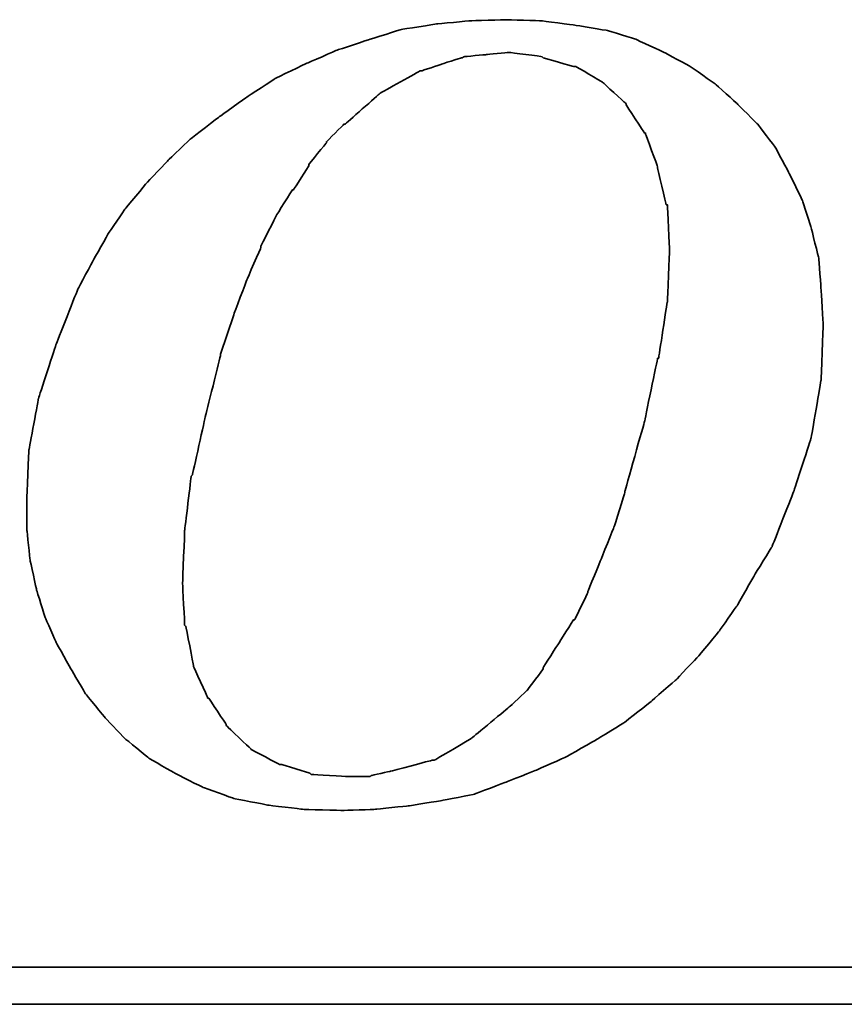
# Model space of a CAD drawing. Header units: millimetres. Extents: x -136 to 162, y 117 to 188.
# Tile 43 of 48: x -82.462 to -81.571, y 162.021 to 163.084. Entities that reach past the tile are written whole.
import ezdxf

# ---------------------------------------------------------------- set-up
doc = ezdxf.new("R2010")
doc.units = ezdxf.units.MM
doc.header["$LTSCALE"] = 0.1
doc.layers.add('DIM', color=4, linetype='CONTINUOUS')
doc.layers.add('layer 1', color=7, linetype='CONTINUOUS')

# ---------------------------------------------------------------- blocks, each defined once
blk = doc.blocks.new('TBI MOTION logo(完整正式版)')
at = {"layer": 'layer 1', "color": 22, "lineweight": 35}
for points, knots in [([(35.79625, -6.98375), (35.79625, -6.98375), (36.23125, -7.43875), (36.23125, -7.43875), (36.23125, -7.43875), (36.23125, -7.43875), (36.75625, -7.87125), (36.75625, -7.87125), (36.75625, -7.87125), (36.75625, -7.87125), (37.33125, -8.20375), (37.33125, -8.20375), (37.33125, -8.20375), (37.33125, -8.20375), (37.95625, -8.51875), (37.95625, -8.51875), (37.95625, -8.51875), (37.95625, -8.51875), (38.62625, -8.75875), (38.62625, -8.75875), (38.62625, -8.75875), (38.62625, -8.75875), (39.37125, -8.90375), (39.37125, -8.90375), (39.37125, -8.90375), (39.37125, -8.90375), (40.14125, -8.99875), (40.14125, -8.99875), (40.14125, -8.99875), (40.14125, -8.99875), (41.02625, -9.02375), (41.02625, -9.02375), (41.02625, -9.02375), (41.02625, -9.02375), (41.74625, -8.99875), (41.74625, -8.99875), (41.74625, -8.99875), (41.74625, -8.99875), (42.46625, -8.92375), (42.46625, -8.92375), (42.46625, -8.92375), (42.46625, -8.92375), (43.21125, -8.80625), (43.21125, -8.80625), (43.21125, -8.80625), (43.21125, -8.80625), (43.93125, -8.66375), (43.93125, -8.66375), (43.93125, -8.66375), (43.93125, -8.66375), (44.62625, -8.39875), (44.62625, -8.39875), (44.62625, -8.39875), (44.62625, -8.39875), (45.29625, -8.13375), (45.29625, -8.13375), (45.29625, -8.13375), (45.29625, -8.13375), (45.94625, -7.84375), (45.94625, -7.84375), (45.94625, -7.84375), (45.94625, -7.84375), (46.61625, -7.46375), (46.61625, -7.46375), (46.61625, -7.46375), (46.61625, -7.46375), (47.24125, -7.07875), (47.24125, -7.07875), (47.24125, -7.07875), (47.24125, -7.07875), (47.81625, -6.62375), (47.81625, -6.62375), (47.81625, -6.62375), (47.81625, -6.62375), (48.36875, -6.14375), (48.36875, -6.14375), (48.36875, -6.14375), (48.36875, -6.14375), (48.84625, -5.64125), (48.84625, -5.64125), (48.84625, -5.64125), (48.84625, -5.64125), (49.32625, -5.06375), (49.32625, -5.06375), (49.32625, -5.06375), (49.32625, -5.06375), (49.71125, -4.51374), (49.71125, -4.51374), (49.71125, -4.51374), (49.71125, -4.51374), (50.09625, -3.83874), (50.09625, -3.83874), (50.09625, -3.83874), (50.09625, -3.83874), (50.48125, -3.21374), (50.48125, -3.21374), (50.48125, -3.21374), (50.48125, -3.21374), (50.96125, -1.99125), (50.96125, -1.99125), (50.96125, -1.99125), (50.96125, -1.99125), (51.34375, -0.81875), (51.34375, -0.81875), (51.34375, -0.81875), (51.34375, -0.81875), (51.56125, 0.45624), (51.56125, 0.45624), (51.56125, 0.45624), (51.56125, 0.45624), (51.60625, 1.67624), (51.60625, 1.67624), (51.60625, 1.67624), (51.60625, 1.67624), (51.56125, 2.44625), (51.56125, 2.44625), (51.56125, 2.44625), (51.56125, 2.44625), (51.51125, 3.14125), (51.51125, 3.14125), (51.51125, 3.14125), (51.51125, 3.14125), (51.34375, 3.81125), (51.34375, 3.81125), (51.34375, 3.81125), (51.34375, 3.81125), (51.15125, 4.41125), (51.15125, 4.41125), (51.15125, 4.41125), (51.15125, 4.41125), (50.86125, 5.01125), (50.86125, 5.01125), (50.86125, 5.01125), (50.86125, 5.01125), (50.55125, 5.58875), (50.55125, 5.58875), (50.55125, 5.58875), (50.55125, 5.58875), (50.16625, 6.09125), (50.16625, 6.09125), (50.16625, 6.09125), (50.16625, 6.09125), (49.71125, 6.54875), (49.71125, 6.54875), (49.71125, 6.54875), (49.71125, 6.54875), (49.23125, 6.98125), (49.23125, 6.98125), (49.23125, 6.98125), (49.23125, 6.98125), (48.67875, 7.36625), (48.67875, 7.36625), (48.67875, 7.36625), (48.67875, 7.36625), (48.10375, 7.67625), (48.10375, 7.67625), (48.10375, 7.67625), (48.10375, 7.67625), (47.48125, 7.96375), (47.48125, 7.96375), (47.48125, 7.96375), (47.48125, 7.96375), (46.85625, 8.15625), (46.85625, 8.15625), (46.85625, 8.15625), (46.85625, 8.15625), (46.13625, 8.27624), (46.13625, 8.27624), (46.13625, 8.27624), (46.13625, 8.27624), (45.39125, 8.37125), (45.39125, 8.37125), (45.39125, 8.37125), (45.39125, 8.37125), (44.62625, 8.39624), (44.62625, 8.39624), (44.62625, 8.39624), (44.62625, 8.39624), (43.83625, 8.37125), (43.83625, 8.37125), (43.83625, 8.37125), (43.83625, 8.37125), (43.09125, 8.30125), (43.09125, 8.30125), (43.09125, 8.30125), (43.09125, 8.30125), (42.32125, 8.18125), (42.32125, 8.18125), (42.32125, 8.18125), (42.32125, 8.18125), (41.62875, 7.96375), (41.62875, 7.96375), (41.62875, 7.96375), (41.62875, 7.96375), (40.90625, 7.72625), (40.90625, 7.72625), (40.90625, 7.72625), (40.90625, 7.72625), (40.23624, 7.43625), (40.23624, 7.43625), (40.23624, 7.43625), (40.23624, 7.43625), (39.54124, 7.10125), (39.54124, 7.10125), (39.54124, 7.10125), (39.54124, 7.10125), (38.91625, 6.69125), (38.91625, 6.69125), (38.91625, 6.69125), (38.91625, 6.69125), (38.31625, 6.26125), (38.31625, 6.26125), (38.31625, 6.26125), (38.31625, 6.26125), (37.69125, 5.78125), (37.69125, 5.78125), (37.69125, 5.78125), (37.69125, 5.78125), (37.18625, 5.30125), (37.18625, 5.30125), (37.18625, 5.30125), (37.18625, 5.30125), (36.70625, 4.79624), (36.70625, 4.79624), (36.70625, 4.79624), (36.70625, 4.79624), (36.23125, 4.22125), (36.23125, 4.22125), (36.23125, 4.22125), (36.23125, 4.22125), (35.87124, 3.69375), (35.87124, 3.69375), (35.87124, 3.69375), (35.87124, 3.69375), (35.53125, 3.09125), (35.53125, 3.09125), (35.53125, 3.09125), (35.53125, 3.09125), (35.19875, 2.47125), (35.19875, 2.47125), (35.19875, 2.47125), (35.19875, 2.47125), (34.71625, 1.24625), (34.71625, 1.24625), (34.71625, 1.24625), (34.71625, 1.24625), (34.33125, 0.06874), (34.33125, 0.06874), (34.33125, 0.06874), (34.33125, 0.06874), (34.11625, -1.07875), (34.11625, -1.07875), (34.11625, -1.07875), (34.11625, -1.07875), (34.07125, -2.15875), (34.07125, -2.15875), (34.07125, -2.15875), (34.07125, -2.15875), (34.07125, -2.85375), (34.07125, -2.85375), (34.07125, -2.85375), (34.07125, -2.85375), (34.14125, -3.50375), (34.14125, -3.50375), (34.14125, -3.50375), (34.14125, -3.50375), (34.28625, -4.17375), (34.28625, -4.17375), (34.28625, -4.17375), (34.28625, -4.17375), (34.47625, -4.77624), (34.47625, -4.77624), (34.47625, -4.77624), (34.47625, -4.77624), (34.71625, -5.32625), (34.71625, -5.32625), (34.71625, -5.32625), (34.71625, -5.32625), (35.05375, -5.92875), (35.05375, -5.92875), (35.05375, -5.92875), (35.05375, -5.92875), (35.36375, -6.45375), (35.36375, -6.45375), (35.36375, -6.45375), (35.36375, -6.45375), (35.79625, -6.98375), (35.79625, -6.98375)], [0, 0, 0, 0, 0.01388889, 0.01388889, 0.01388889, 0.0138889, 0.02777778, 0.02777778, 0.02777778, 0.02777779, 0.04166667, 0.04166667, 0.04166667, 0.04166668, 0.05555556, 0.05555556, 0.05555556, 0.05555557, 0.06944444, 0.06944444, 0.06944444, 0.06944445, 0.08333333, 0.08333333, 0.08333333, 0.08333334, 0.09722222, 0.09722222, 0.09722222, 0.09722223, 0.11111111, 0.11111111, 0.11111111, 0.11111112, 0.125, 0.125, 0.125, 0.12500001, 0.13888889, 0.13888889, 0.13888889, 0.1388889, 0.15277778, 0.15277778, 0.15277778, 0.15277779, 0.16666667, 0.16666667, 0.16666667, 0.16666668, 0.18055556, 0.18055556, 0.18055556, 0.18055557, 0.19444444, 0.19444444, 0.19444444, 0.19444445, 0.20833333, 0.20833333, 0.20833333, 0.20833334, 0.22222222, 0.22222222, 0.22222222, 0.22222223, 0.23611111, 0.23611111, 0.23611111, 0.23611112, 0.25, 0.25, 0.25, 0.25000001, 0.26388889, 0.26388889, 0.26388889, 0.2638889, 0.27777778, 0.27777778, 0.27777778, 0.27777779, 0.29166667, 0.29166667, 0.29166667, 0.29166668, 0.30555556, 0.30555556, 0.30555556, 0.30555557, 0.31944444, 0.31944444, 0.31944444, 0.31944445, 0.33333333, 0.33333333, 0.33333333, 0.33333334, 0.34722222, 0.34722222, 0.34722222, 0.34722223, 0.36111111, 0.36111111, 0.36111111, 0.36111112, 0.375, 0.375, 0.375, 0.37500001, 0.38888889, 0.38888889, 0.38888889, 0.3888889, 0.40277778, 0.40277778, 0.40277778, 0.40277779, 0.41666667, 0.41666667, 0.41666667, 0.41666668, 0.43055556, 0.43055556, 0.43055556, 0.43055557, 0.44444444, 0.44444444, 0.44444444, 0.44444445, 0.45833333, 0.45833333, 0.45833333, 0.45833334, 0.47222222, 0.47222222, 0.47222222, 0.47222223, 0.48611111, 0.48611111, 0.48611111, 0.48611112, 0.5, 0.5, 0.5, 0.50000001, 0.51388889, 0.51388889, 0.51388889, 0.5138889, 0.52777778, 0.52777778, 0.52777778, 0.52777779, 0.54166667, 0.54166667, 0.54166667, 0.54166668, 0.55555556, 0.55555556, 0.55555556, 0.55555557, 0.56944444, 0.56944444, 0.56944444, 0.56944445, 0.58333333, 0.58333333, 0.58333333, 0.58333334, 0.59722222, 0.59722222, 0.59722222, 0.59722223, 0.61111111, 0.61111111, 0.61111111, 0.61111112, 0.625, 0.625, 0.625, 0.62500001, 0.63888889, 0.63888889, 0.63888889, 0.6388889, 0.65277778, 0.65277778, 0.65277778, 0.65277779, 0.66666667, 0.66666667, 0.66666667, 0.66666668, 0.68055556, 0.68055556, 0.68055556, 0.68055557, 0.69444444, 0.69444444, 0.69444444, 0.69444445, 0.70833333, 0.70833333, 0.70833333, 0.70833334, 0.72222222, 0.72222222, 0.72222222, 0.72222223, 0.73611111, 0.73611111, 0.73611111, 0.73611112, 0.75, 0.75, 0.75, 0.75000001, 0.76388889, 0.76388889, 0.76388889, 0.7638889, 0.77777778, 0.77777778, 0.77777778, 0.77777779, 0.79166667, 0.79166667, 0.79166667, 0.79166668, 0.80555556, 0.80555556, 0.80555556, 0.80555557, 0.81944444, 0.81944444, 0.81944444, 0.81944445, 0.83333333, 0.83333333, 0.83333333, 0.83333334, 0.84722222, 0.84722222, 0.84722222, 0.84722223, 0.86111111, 0.86111111, 0.86111111, 0.86111112, 0.875, 0.875, 0.875, 0.87500001, 0.88888889, 0.88888889, 0.88888889, 0.8888889, 0.90277778, 0.90277778, 0.90277778, 0.90277779, 0.91666667, 0.91666667, 0.91666667, 0.91666668, 0.93055556, 0.93055556, 0.93055556, 0.93055557, 0.94444444, 0.94444444, 0.94444444, 0.94444445, 0.95833333, 0.95833333, 0.95833333, 0.95833334, 0.97222222, 0.97222222, 0.97222222, 0.97222223, 0.98611111, 0.98611111, 0.98611111, 0.98611112, 1, 1, 1, 1]), ([(38.33875, 1.03124), (38.33875, 1.03124), (38.62625, 1.89625), (38.62625, 1.89625), (38.62625, 1.89625), (38.62625, 1.89625), (38.91625, 2.66375), (38.91625, 2.66375), (38.91625, 2.66375), (38.91625, 2.66375), (39.22625, 3.38125), (39.22625, 3.38125), (39.22625, 3.38125), (39.22625, 3.38125), (39.22625, 3.40624), (39.22625, 3.40624), (39.22625, 3.40624), (39.22625, 3.40624), (39.56124, 4.07624), (39.56124, 4.07624), (39.56124, 4.07624), (39.56124, 4.07624), (39.92125, 4.65125), (39.92125, 4.65125), (39.92125, 4.65125), (39.92125, 4.65125), (39.94625, 4.65125), (39.94625, 4.65125), (39.94625, 4.65125), (39.94625, 4.65125), (40.28125, 5.17875), (40.28125, 5.17875), (40.28125, 5.17875), (40.28125, 5.17875), (40.28125, 5.20375), (40.28125, 5.20375), (40.28125, 5.20375), (40.28125, 5.20375), (40.66875, 5.68625), (40.66875, 5.68625), (40.66875, 5.68625), (40.66875, 5.68625), (40.66875, 5.70625), (40.66875, 5.70625), (40.66875, 5.70625), (40.66875, 5.70625), (41.05124, 6.09125), (41.05124, 6.09125), (41.05124, 6.09125), (41.05124, 6.09125), (41.07625, 6.09125), (41.07625, 6.09125), (41.07625, 6.09125), (41.07625, 6.09125), (41.84125, 6.76625), (41.84125, 6.76625), (41.84125, 6.76625), (41.84125, 6.76625), (41.86625, 6.78625), (41.86625, 6.78625), (41.86625, 6.78625), (41.86625, 6.78625), (42.73125, 7.26624), (42.73125, 7.26624), (42.73125, 7.26624), (42.73125, 7.26624), (42.75625, 7.26624), (42.75625, 7.26624), (42.75625, 7.26624), (42.75625, 7.26624), (43.18625, 7.41125), (43.18625, 7.41125), (43.18625, 7.41125), (43.18625, 7.41125), (43.64125, 7.55625), (43.64125, 7.55625), (43.64125, 7.55625), (43.64125, 7.55625), (43.66625, 7.55625), (43.66625, 7.55625), (43.66625, 7.55625), (43.66625, 7.55625), (43.69125, 7.58124), (43.69125, 7.58124), (43.69125, 7.58124), (43.69125, 7.58124), (44.19125, 7.62625), (44.19125, 7.62625), (44.19125, 7.62625), (44.19125, 7.62625), (44.67125, 7.67625), (44.67125, 7.67625), (44.67125, 7.67625), (44.67125, 7.67625), (44.69625, 7.67625), (44.69625, 7.67625), (44.69625, 7.67625), (44.69625, 7.67625), (45.41875, 7.58124), (45.41875, 7.58124), (45.41875, 7.58124), (45.41875, 7.58124), (45.44125, 7.55625), (45.44125, 7.55625), (45.44125, 7.55625), (45.44125, 7.55625), (46.11125, 7.36625), (46.11125, 7.36625), (46.11125, 7.36625), (46.11125, 7.36625), (46.13625, 7.36625), (46.13625, 7.36625), (46.13625, 7.36625), (46.13625, 7.36625), (46.15875, 7.36625), (46.15875, 7.36625), (46.15875, 7.36625), (46.15875, 7.36625), (46.73625, 7.02624), (46.73625, 7.02624), (46.73625, 7.02624), (46.73625, 7.02624), (46.76125, 7.00624), (46.76125, 7.00624), (46.76125, 7.00624), (46.76125, 7.00624), (47.24125, 6.57124), (47.24125, 6.57124), (47.24125, 6.57124), (47.24125, 6.57124), (47.26625, 6.54875), (47.26625, 6.54875), (47.26625, 6.54875), (47.26625, 6.54875), (47.26625, 6.52375), (47.26625, 6.52375), (47.26625, 6.52375), (47.26625, 6.52375), (47.67375, 5.89875), (47.67375, 5.89875), (47.67375, 5.89875), (47.67375, 5.89875), (47.69625, 5.89875), (47.69625, 5.89875), (47.69625, 5.89875), (47.69625, 5.89875), (47.69625, 5.87625), (47.69625, 5.87625), (47.69625, 5.87625), (47.69625, 5.87625), (47.96125, 5.15625), (47.96125, 5.15625), (47.96125, 5.15625), (47.96125, 5.15625), (47.96125, 5.13125), (47.96125, 5.13125), (47.96125, 5.13125), (47.96125, 5.13125), (48.15125, 4.31875), (48.15125, 4.31875), (48.15125, 4.31875), (48.15125, 4.31875), (48.17625, 4.31875), (48.17625, 4.31875), (48.17625, 4.31875), (48.17625, 4.31875), (48.17625, 4.29125), (48.17625, 4.29125), (48.17625, 4.29125), (48.17625, 4.29125), (48.22625, 3.33125), (48.22625, 3.33125), (48.22625, 3.33125), (48.22625, 3.33125), (48.22625, 3.30875), (48.22625, 3.30875), (48.22625, 3.30875), (48.22625, 3.30875), (48.17625, 2.20624), (48.17625, 2.20624), (48.17625, 2.20624), (48.17625, 2.20624), (48.17625, 2.18124), (48.17625, 2.18124), (48.17625, 2.18124), (48.17625, 2.18124), (47.98375, 0.93624), (47.98375, 0.93624), (47.98375, 0.93624), (47.98375, 0.93624), (47.96125, 0.93624), (47.96125, 0.93624), (47.96125, 0.93624), (47.96125, 0.93624), (47.67375, -0.45874), (47.67375, -0.45874), (47.67375, -0.45874), (47.67375, -0.45874), (47.24125, -1.99125), (47.24125, -1.99125), (47.24125, -1.99125), (47.24125, -1.99125), (47.24125, -2.01874), (47.24125, -2.01874), (47.24125, -2.01874), (47.24125, -2.01874), (47.00125, -2.78375), (47.00125, -2.78375), (47.00125, -2.78375), (47.00125, -2.78375), (46.71125, -3.50375), (46.71125, -3.50375), (46.71125, -3.50375), (46.71125, -3.50375), (46.42625, -4.19875), (46.42625, -4.19875), (46.42625, -4.19875), (46.42625, -4.19875), (46.42625, -4.22375), (46.42625, -4.22375), (46.42625, -4.22375), (46.42625, -4.22375), (46.13625, -4.82374), (46.13625, -4.82374), (46.13625, -4.82374), (46.13625, -4.82374), (46.11125, -4.82374), (46.11125, -4.82374), (46.11125, -4.82374), (46.11125, -4.82374), (45.77625, -5.35125), (45.77625, -5.35125), (45.77625, -5.35125), (45.77625, -5.35125), (45.44125, -5.87875), (45.44125, -5.87875), (45.44125, -5.87875), (45.44125, -5.87875), (45.44125, -5.90375), (45.44125, -5.90375), (45.44125, -5.90375), (45.44125, -5.90375), (45.10625, -6.35875), (45.10625, -6.35875), (45.10625, -6.35875), (45.10625, -6.35875), (45.08125, -6.38375), (45.08125, -6.38375), (45.08125, -6.38375), (45.08125, -6.38375), (44.69625, -6.74375), (44.69625, -6.74375), (44.69625, -6.74375), (44.69625, -6.74375), (43.88375, -7.41625), (43.88375, -7.41625), (43.88375, -7.41625), (43.88375, -7.41625), (43.85625, -7.43875), (43.85625, -7.43875), (43.85625, -7.43875), (43.85625, -7.43875), (43.04125, -7.91875), (43.04125, -7.91875), (43.04125, -7.91875), (43.04125, -7.91875), (43.01625, -7.91875), (43.01625, -7.91875), (43.01625, -7.91875), (43.01625, -7.91875), (42.99625, -7.91875), (42.99625, -7.91875), (42.99625, -7.91875), (42.99625, -7.91875), (42.08125, -8.15875), (42.08125, -8.15875), (42.08125, -8.15875), (42.08125, -8.15875), (41.65125, -8.25625), (41.65125, -8.25625), (41.65125, -8.25625), (41.65125, -8.25625), (41.62875, -8.27875), (41.62875, -8.27875), (41.62875, -8.27875), (41.62875, -8.27875), (41.60125, -8.27875), (41.60125, -8.27875), (41.60125, -8.27875), (41.60125, -8.27875), (41.12125, -8.27875), (41.12125, -8.27875), (41.12125, -8.27875), (41.12125, -8.27875), (40.35624, -8.23125), (40.35624, -8.23125), (40.35624, -8.23125), (40.35624, -8.23125), (40.33125, -8.23125), (40.33125, -8.23125), (40.33125, -8.23125), (40.33125, -8.23125), (40.30625, -8.20375), (40.30625, -8.20375), (40.30625, -8.20375), (40.30625, -8.20375), (39.68375, -8.01375), (39.68375, -8.01375), (39.68375, -8.01375), (39.68375, -8.01375), (39.66124, -8.01375), (39.66124, -8.01375), (39.66124, -8.01375), (39.66124, -8.01375), (39.63625, -8.01375), (39.63625, -8.01375), (39.63625, -8.01375), (39.63625, -8.01375), (39.01125, -7.67875), (39.01125, -7.67875), (39.01125, -7.67875), (39.01125, -7.67875), (38.98875, -7.65375), (38.98875, -7.65375), (38.98875, -7.65375), (38.98875, -7.65375), (38.48625, -7.17375), (38.48625, -7.17375), (38.48625, -7.17375), (38.48625, -7.17375), (38.45875, -7.14875), (38.45875, -7.14875), (38.45875, -7.14875), (38.45875, -7.14875), (38.45875, -7.12875), (38.45875, -7.12875), (38.45875, -7.12875), (38.45875, -7.12875), (38.07625, -6.54875), (38.07625, -6.54875), (38.07625, -6.54875), (38.07625, -6.54875), (38.05125, -6.54875), (38.05125, -6.54875), (38.05125, -6.54875), (38.05125, -6.54875), (38.05125, -6.52875), (38.05125, -6.52875), (38.05125, -6.52875), (38.05125, -6.52875), (37.74125, -5.85375), (37.74125, -5.85375), (37.74125, -5.85375), (37.74125, -5.85375), (37.74125, -5.82875), (37.74125, -5.82875), (37.74125, -5.82875), (37.74125, -5.82875), (37.57375, -4.96875), (37.57375, -4.96875), (37.57375, -4.96875), (37.57375, -4.96875), (37.54625, -4.94375), (37.54625, -4.94375), (37.54625, -4.94375), (37.54625, -4.94375), (37.50125, -4.03375), (37.50125, -4.03375), (37.50125, -4.03375), (37.50125, -4.03375), (37.50125, -4.00875), (37.50125, -4.00875), (37.50125, -4.00875), (37.50125, -4.00875), (37.54625, -2.85375), (37.54625, -2.85375), (37.54625, -2.85375), (37.54625, -2.85375), (37.69125, -1.65875), (37.69125, -1.65875), (37.69125, -1.65875), (37.69125, -1.65875), (37.71624, -1.63375), (37.71624, -1.63375), (37.71624, -1.63375), (37.71624, -1.63375), (38.00375, -0.33875), (38.00375, -0.33875), (38.00375, -0.33875), (38.00375, -0.33875), (38.33875, 1.00624), (38.33875, 1.00624), (38.33875, 1.00624), (38.33875, 1.00624), (38.33875, 1.03124), (38.33875, 1.03124)], [0, 0, 0, 0, 0.01010101, 0.01010101, 0.01010101, 0.01010102, 0.02020202, 0.02020202, 0.02020202, 0.02020203, 0.03030303, 0.03030303, 0.03030303, 0.03030304, 0.04040404, 0.04040404, 0.04040404, 0.04040405, 0.05050505, 0.05050505, 0.05050505, 0.05050506, 0.06060606, 0.06060606, 0.06060606, 0.06060607, 0.07070707, 0.07070707, 0.07070707, 0.07070708, 0.08080808, 0.08080808, 0.08080808, 0.08080809, 0.09090909, 0.09090909, 0.09090909, 0.0909091, 0.1010101, 0.1010101, 0.1010101, 0.10101011, 0.11111111, 0.11111111, 0.11111111, 0.11111112, 0.12121212, 0.12121212, 0.12121212, 0.12121213, 0.13131313, 0.13131313, 0.13131313, 0.13131314, 0.14141414, 0.14141414, 0.14141414, 0.14141415, 0.15151515, 0.15151515, 0.15151515, 0.15151516, 0.16161616, 0.16161616, 0.16161616, 0.16161617, 0.17171717, 0.17171717, 0.17171717, 0.17171718, 0.18181818, 0.18181818, 0.18181818, 0.18181819, 0.19191919, 0.19191919, 0.19191919, 0.1919192, 0.2020202, 0.2020202, 0.2020202, 0.20202021, 0.21212121, 0.21212121, 0.21212121, 0.21212122, 0.22222222, 0.22222222, 0.22222222, 0.22222223, 0.23232323, 0.23232323, 0.23232323, 0.23232324, 0.24242424, 0.24242424, 0.24242424, 0.24242425, 0.25252525, 0.25252525, 0.25252525, 0.25252526, 0.26262626, 0.26262626, 0.26262626, 0.26262627, 0.27272727, 0.27272727, 0.27272727, 0.27272728, 0.28282828, 0.28282828, 0.28282828, 0.28282829, 0.29292929, 0.29292929, 0.29292929, 0.2929293, 0.3030303, 0.3030303, 0.3030303, 0.30303031, 0.31313131, 0.31313131, 0.31313131, 0.31313132, 0.32323232, 0.32323232, 0.32323232, 0.32323233, 0.33333333, 0.33333333, 0.33333333, 0.33333334, 0.34343434, 0.34343434, 0.34343434, 0.34343435, 0.35353535, 0.35353535, 0.35353535, 0.35353536, 0.36363636, 0.36363636, 0.36363636, 0.36363637, 0.37373737, 0.37373737, 0.37373737, 0.37373738, 0.38383838, 0.38383838, 0.38383838, 0.38383839, 0.39393939, 0.39393939, 0.39393939, 0.3939394, 0.4040404, 0.4040404, 0.4040404, 0.40404041, 0.41414141, 0.41414141, 0.41414141, 0.41414142, 0.42424242, 0.42424242, 0.42424242, 0.42424243, 0.43434343, 0.43434343, 0.43434343, 0.43434344, 0.44444444, 0.44444444, 0.44444444, 0.44444445, 0.45454545, 0.45454545, 0.45454545, 0.45454546, 0.46464646, 0.46464646, 0.46464646, 0.46464647, 0.47474747, 0.47474747, 0.47474747, 0.47474748, 0.48484848, 0.48484848, 0.48484848, 0.48484849, 0.49494949, 0.49494949, 0.49494949, 0.4949495, 0.50505051, 0.50505051, 0.50505051, 0.50505052, 0.51515152, 0.51515152, 0.51515152, 0.51515153, 0.52525253, 0.52525253, 0.52525253, 0.52525254, 0.53535354, 0.53535354, 0.53535354, 0.53535355, 0.54545455, 0.54545455, 0.54545455, 0.54545456, 0.55555556, 0.55555556, 0.55555556, 0.55555557, 0.56565657, 0.56565657, 0.56565657, 0.56565658, 0.57575758, 0.57575758, 0.57575758, 0.57575759, 0.58585859, 0.58585859, 0.58585859, 0.5858586, 0.5959596, 0.5959596, 0.5959596, 0.59595961, 0.60606061, 0.60606061, 0.60606061, 0.60606062, 0.61616162, 0.61616162, 0.61616162, 0.61616163, 0.62626263, 0.62626263, 0.62626263, 0.62626264, 0.63636364, 0.63636364, 0.63636364, 0.63636365, 0.64646465, 0.64646465, 0.64646465, 0.64646466, 0.65656566, 0.65656566, 0.65656566, 0.65656567, 0.66666667, 0.66666667, 0.66666667, 0.66666668, 0.67676768, 0.67676768, 0.67676768, 0.67676769, 0.68686869, 0.68686869, 0.68686869, 0.6868687, 0.6969697, 0.6969697, 0.6969697, 0.69696971, 0.70707071, 0.70707071, 0.70707071, 0.70707072, 0.71717172, 0.71717172, 0.71717172, 0.71717173, 0.72727273, 0.72727273, 0.72727273, 0.72727274, 0.73737374, 0.73737374, 0.73737374, 0.73737375, 0.74747475, 0.74747475, 0.74747475, 0.74747476, 0.75757576, 0.75757576, 0.75757576, 0.75757577, 0.76767677, 0.76767677, 0.76767677, 0.76767678, 0.77777778, 0.77777778, 0.77777778, 0.77777779, 0.78787879, 0.78787879, 0.78787879, 0.7878788, 0.7979798, 0.7979798, 0.7979798, 0.79797981, 0.80808081, 0.80808081, 0.80808081, 0.80808082, 0.81818182, 0.81818182, 0.81818182, 0.81818183, 0.82828283, 0.82828283, 0.82828283, 0.82828284, 0.83838384, 0.83838384, 0.83838384, 0.83838385, 0.84848485, 0.84848485, 0.84848485, 0.84848486, 0.85858586, 0.85858586, 0.85858586, 0.85858587, 0.86868687, 0.86868687, 0.86868687, 0.86868688, 0.87878788, 0.87878788, 0.87878788, 0.87878789, 0.88888889, 0.88888889, 0.88888889, 0.8888889, 0.8989899, 0.8989899, 0.8989899, 0.89898991, 0.90909091, 0.90909091, 0.90909091, 0.90909092, 0.91919192, 0.91919192, 0.91919192, 0.91919193, 0.92929293, 0.92929293, 0.92929293, 0.92929294, 0.93939394, 0.93939394, 0.93939394, 0.93939395, 0.94949495, 0.94949495, 0.94949495, 0.94949496, 0.95959596, 0.95959596, 0.95959596, 0.95959597, 0.96969697, 0.96969697, 0.96969697, 0.96969698, 0.97979798, 0.97979798, 0.97979798, 0.97979799, 0.98989899, 0.98989899, 0.98989899, 0.989899, 1, 1, 1, 1]), ([(75.90875, -9.47875), (75.90875, -9.47875), (75.90875, -12.28625), (75.90875, -12.28625), (75.90875, -12.28625), (75.90875, -12.28625), (75.90875, -12.47875), (75.90875, -12.47875), (75.90875, -12.47875), (75.90875, -12.47875), (75.71625, -12.47875), (75.71625, -12.47875), (75.71625, -12.47875), (75.71625, -12.47875), (-88.32875, -12.47875), (-88.32875, -12.47875), (-88.32875, -12.47875), (-88.32875, -12.47875), (-88.32875, -13.29375), (-88.32875, -13.29375), (-88.32875, -13.29375), (-88.32875, -13.29375), (82.89125, -13.29375), (82.89125, -13.29375), (82.89125, -13.29375), (82.89125, -13.29375), (75.90875, -9.47875), (75.90875, -9.47875)], [0, 0, 0, 0, 0.14285714, 0.14285714, 0.14285714, 0.14285715, 0.28571429, 0.28571429, 0.28571429, 0.2857143, 0.42857143, 0.42857143, 0.42857143, 0.42857144, 0.57142857, 0.57142857, 0.57142857, 0.57142858, 0.71428571, 0.71428571, 0.71428571, 0.71428572, 0.85714286, 0.85714286, 0.85714286, 0.85714287, 1, 1, 1, 1])]:
    blk.add_open_spline(points, degree=3, knots=knots, dxfattribs=at)

msp = doc.modelspace()

# ---------------------------------------------------------------- block references
at = {"layer": 'DIM', "color": 7, "xscale": 0.04903855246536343, "yscale": 0.04903855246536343, "zscale": 0.04903855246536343}
msp.add_blockref('TBI MOTION logo(完整正式版)', (-84.1246, 162.6725), dxfattribs=at)

doc.saveas('drawing.dxf')
